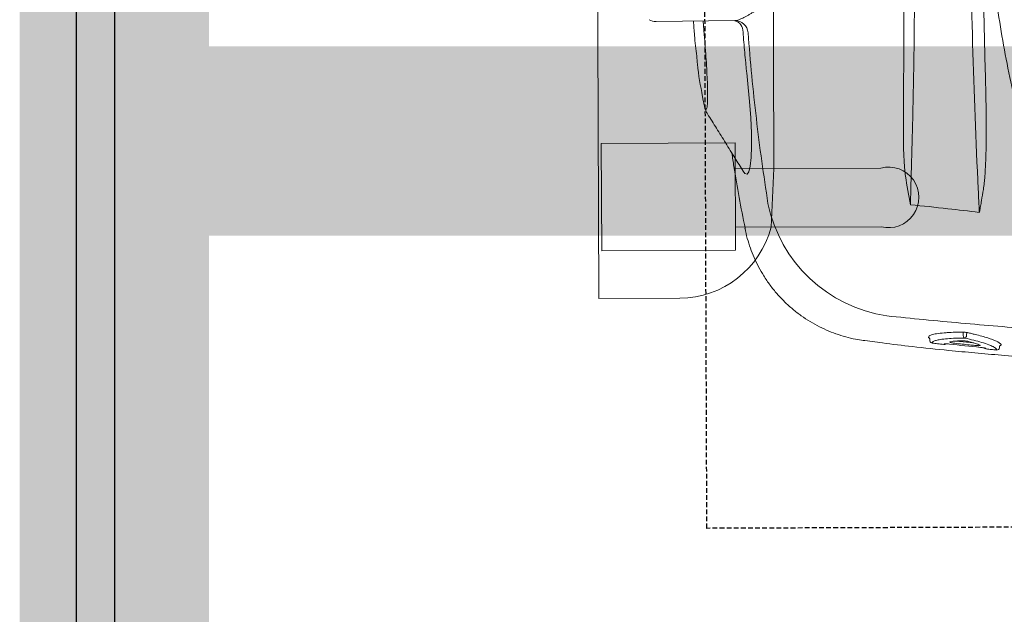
# Model space of a CAD drawing. Header units: millimetres. Extents: x 103872 to 294171, y 5570 to 32737.
# Tile 101 of 117: x 134533 to 134793, y 17266 to 17423. Entities that reach past the tile are written whole.
import ezdxf

# ---------------------------------------------------------------- set-up
doc = ezdxf.new("R2010")
doc.units = ezdxf.units.MM
doc.header["$LTSCALE"] = 2.5
doc.linetypes.add('11aa1PB-bd$0$11aa1PB-af$0$TRATTEGGIATA', pattern=[0.75, 0.5, -0.25])
for name, color, linetype, lineweight in [('00-ABM-WASTE PIPE', 3, 'Continuous', 0), ('CKD Equipments', 252, 'Continuous', 0), ('Dimension', 40, 'Continuous', 0), ('EQUIPMENT', 210, 'Continuous', 0), ('WALL', 132, 'Continuous', 25)]:
    doc.layers.add(name, color=color, linetype=linetype, lineweight=lineweight)
doc.layers.add('FAINTEQUIP', color=253, linetype='Continuous')

# ---------------------------------------------------------------- blocks, each defined once
blk = doc.blocks.new('*U41')
at = {"color": 8}
blk.add_lwpolyline([(0, -100), (7713.29, -100), (7713.29, -90), (0, -90)], close=True, dxfattribs=at)
blk = doc.blocks.new('G$C62143A14')
at = {"color": 8, "linetype": 'Continuous', "lineweight": 0}
for p, q in [((133.76, 441.62), (133.99, 420.82)), ((113.93, 429.31), (112.94, 429.15)), ((130.32, 428.9), (133.9, 429.19)), ((79.21, 418.06), (79.21, 418.06)), ((49.55, 386.51), (49, 381.81)), ((49.57, 386.5), (49.57, 386.51)), ((49.39, 369.29), (49.5, 369.31)), ((50.37, 369.67), (50.78, 369.47)), ((48.88, 368.7), (48.87, 368.69)), ((49.44, 362.37), (48.95, 357.79)), ((50.85, 360.49), (51.48, 360.49)), ((51.33, 359.64), (50.86, 359.63)), ((47.71, 350.93), (47.62, 350.94)), ((47.68, 350.93), (48.05, 350.9))]:
    blk.add_line(p, q, dxfattribs=at)
at = {"color": 8, "linetype": 'Continuous', "lineweight": 0, "flags": 128}
blk.add_lwpolyline([(94.26, 418.59), (93.66, 418.2), (93.46, 417.59), (94.13, 417.09), (95.62, 416.73), (97.89, 416.49), (100.81, 416.39), (104.33, 416.43), (108.32, 416.6), (112.67, 416.91), (116.39, 417.25), (120.19, 417.68), (120.19, 417.68), (120.19, 417.68)], dxfattribs=at)
at = {"color": 8, "linetype": 'Continuous', "lineweight": 0}
for centre, radius, start, end in [((137.26, 441.66), 3.5, 149.6525, 180.6162), ((130.52, 420.79), 3.47, 274.6644, 0.6066), ((131.16, 421.56), 2.92, 266.0995, 345.287), ((93.4, 375.11), 37.74, 101.688, 171.5562), ((49.57, 368.62), 0.7, 105.1816, 173.5015), ((49.57, 368.62), 0.695, 105.2693, 173.8356), ((49.23, 365.55), 0.7, 173.3804, 218.7703), ((50.81, 359.83), 0.662, 86.742, 152.268), ((50.9, 360.34), 0.71, 196.8739, 266.2326), ((51.31, 359.28), 0.355, 16.969, 86.1806), ((51.49, 360.82), 0.331, 266.795, 332.1856), ((48.04, 354.42), 0.696, 128.4109, 174.5774), ((47.76, 351.62), 0.697, 174.0499, 258.4519)]:
    blk.add_arc(centre, radius, start, end, dxfattribs=at)
for points, knots in [([(133.87, 431.73), (132.61, 431.65), (129.52, 431.46), (126.44, 431.07), (124.61, 430.84)], [0, 0, 0, 0, 0.406128, 1, 1, 1, 1]), ([(112.72, 429.1), (112.54, 429.08), (112.03, 428.98), (111.21, 428.78), (110.45, 428.55), (109.86, 428.32), (109.52, 428.12), (109.39, 428.05)], [0, 0, 0, 0, 0.100787, 0.407598, 0.731303, 0.895894, 1, 1, 1, 1]), ([(112.94, 429.15), (112.46, 429.05), (111.51, 428.84), (110.75, 428.57), (110.53, 428.34), (110.88, 428.16), (111.82, 428.04), (113.29, 427.99), (115.28, 427.99), (117.7, 428.06), (120.5, 428.19), (123.59, 428.37), (126.9, 428.61), (129.18, 428.8), (130.32, 428.9)], [0, 0, 0, 0, 0.082617, 0.165235, 0.248974, 0.332713, 0.416293, 0.499873, 0.583402, 0.66693, 0.750192, 0.833453, 0.916727, 1, 1, 1, 1]), ([(124.61, 430.86), (123.92, 430.81), (120.23, 430.56), (116.76, 429.87), (113.93, 429.31)], [0, 0, 0, 0, 0.187713, 1, 1, 1, 1]), ([(109.39, 428.05), (108.12, 427.23), (105.58, 425.64), (101.69, 423.22), (97.89, 420.88), (95.41, 419.35), (94.24, 418.63)], [0, 0, 0, 0, 0.253353, 0.510138, 0.769176, 1, 1, 1, 1]), ([(99.02, 421.57), (97.86, 421.41), (91.22, 420.48), (84.64, 419.17), (79.21, 418.1)], [0, 0, 0, 0, 0.174606, 1, 1, 1, 1]), ([(120.19, 417.68), (120.42, 417.7), (120.64, 417.73), (121.09, 417.77), (121.76, 417.84), (123.33, 417.99), (124.68, 418.11), (127.37, 418.36), (129.17, 418.51), (130.97, 418.65)], [0, 0, 0, 0, 0.0625, 0.0625, 0.125, 0.25, 0.5, 0.5, 1, 1, 1, 1]), ([(133.99, 420.82), (134, 420.37), (134.2, 419.77), (134.72, 418.63), (134.93, 418.21), (135.3, 417.53), (135.44, 417.29), (135.72, 416.8), (135.87, 416.55), (136.64, 415.25), (137.37, 414.09), (138.58, 412.21), (139, 411.55), (139.88, 410.19), (140.34, 409.49), (141.72, 407.33), (142.68, 405.82), (144.62, 402.65), (145.6, 400.98), (147.49, 397.46), (148.39, 395.64), (149.56, 392.78), (149.93, 391.81), (150.58, 389.81), (150.87, 388.79), (151.1, 387.73)], [0, 0, 0, 0, 0.125, 0.125, 0.1875, 0.1875, 0.21875, 0.21875, 0.25, 0.25, 0.375, 0.375, 0.4375, 0.4375, 0.5, 0.5, 0.625, 0.625, 0.75, 0.75, 0.875, 0.875, 0.9375, 0.9375, 1, 1, 1, 1]), ([(79.19, 418.13), (79.18, 418.13), (78.27, 417.99), (76.52, 417.53), (73.94, 416.74), (71.43, 415.74), (68.99, 414.57), (66.56, 413.17), (64.18, 411.55), (61.88, 409.7), (59.76, 407.69), (57.83, 405.55), (56.09, 403.3), (54.54, 400.95), (53.19, 398.52), (52.04, 396.03), (51.09, 393.49), (50.34, 390.91), (49.81, 388.58), (49.62, 387.11), (49.54, 386.51)], [0, 0, 0, 0, 0.001134, 0.05921, 0.117416, 0.175724, 0.234114, 0.292568, 0.357035, 0.420781, 0.483687, 0.545808, 0.607185, 0.667848, 0.727816, 0.787098, 0.845698, 0.903609, 0.960817, 1, 1, 1, 1]), ([(85.76, 412.06), (89.48, 412.63), (96.91, 413.75), (108.15, 415.16), (119.44, 416.38), (127.01, 417.01), (130.8, 417.33)], [0, 0, 0, 0, 0.249615, 0.499229, 0.749615, 1, 1, 1, 1]), ([(120.19, 417.68), (120.19, 417.68), (120.19, 417.68), (120.19, 417.68), (120.19, 417.68), (120.19, 417.68), (120.19, 417.68)], [0.00000000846, 0.00000000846, 0.00000000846, 0.00000000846, 0.000000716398, 0.000000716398, 0.000000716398, 0.000001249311, 0.000001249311, 0.000001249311, 0.000001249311]), ([(120.19, 417.68), (120.19, 417.68), (120.19, 417.68), (120.19, 417.68), (120.19, 417.68), (120.19, 417.68)], [0, 0, 0, 0, 0.051824, 0.658198, 1, 1, 1, 1]), ([(48.93, 381.81), (48.6, 379.21), (47.9, 373.59), (47.04, 365.37), (46.3, 357.46), (45.69, 350.42), (45.11, 343.22), (44.57, 335.88), (44.05, 328.44), (43.55, 320.81), (43.08, 313.03), (42.64, 305.12), (42.26, 298.03), (41.95, 291.8), (41.68, 286.4), (41.42, 281.01), (41.15, 275.42), (40.92, 270.71), (40.72, 266.92), (40.56, 263.77), (40.38, 260.45), (40.21, 257.38), (40.08, 254.83), (39.98, 252.7), (39.9, 250.79), (39.84, 248.9), (39.83, 247.83), (39.91, 243.32)], [0, 0, 0, 0, 0.063316, 0.137046, 0.187379, 0.237747, 0.288072, 0.337874, 0.387718, 0.437523, 0.488782, 0.540075, 0.591317, 0.625909, 0.660493, 0.695746, 0.730982, 0.771161, 0.791716, 0.812265, 0.841912, 0.872106, 0.896195, 0.920292, 0.944907, 0.969526, 1, 1, 1, 1]), ([(50.21, 302.26), (50.81, 315.39), (51.6, 328.49), (53.06, 348.08), (53.59, 354.61), (54.76, 367.64), (55.39, 374.15), (56.07, 380.65)], [0, 0, 0, 0, 0.5, 0.5, 0.75, 0.75, 1, 1, 1, 1]), ([(92.96, 375.75), (93.53, 375.83), (94.1, 375.9), (95.25, 376.01), (95.82, 376.05), (97.55, 376.17), (98.7, 376.22), (102.15, 376.32), (104.46, 376.33), (106.77, 376.32)], [0, 0, 0, 0, 0.125, 0.125, 0.25, 0.25, 0.5, 0.5, 1, 1, 1, 1]), ([(106.77, 376.32), (114.3, 376.26), (121.85, 376.22), (136.97, 376.2), (144.55, 376.21), (152.13, 376.25)], [0, 0, 0, 0, 0.5, 0.5, 1, 1, 1, 1]), ([(162.82, 373.38), (156.9, 373.34), (151, 373.33), (139.22, 373.37), (133.34, 373.42), (121.64, 373.56), (115.82, 373.67), (104.29, 373.93), (98.57, 374.08), (92.89, 374.27)], [0, 0, 0, 0, 0.25, 0.25, 0.5, 0.5, 0.75, 0.75, 1, 1, 1, 1]), ([(50.1, 369.38), (50.05, 369.37), (49.84, 369.35), (49.64, 369.33), (49.5, 369.31)], [0, 0, 0, 0, 0.205831, 1, 1, 1, 1]), ([(50.29, 369.5), (50.29, 369.5), (50.29, 369.5), (50.29, 369.49), (50.28, 369.48), (50.23, 369.43), (50.15, 369.38), (50.1, 369.38), (50.1, 369.38)], [0, 0, 0, 0, 0.014276, 0.209132, 0.380371, 0.579352, 0.841929, 1, 1, 1, 1]), ([(50.29, 369.5), (50.3, 369.54), (50.33, 369.64), (50.35, 369.66), (50.37, 369.67)], [0, 0, 0, 0, 0.370215, 1, 1, 1, 1]), ([(50.78, 369.47), (50.91, 369.23), (51.16, 368.75), (51.45, 367.18), (51.6, 365.66), (51.7, 364.15), (51.76, 362.77), (51.78, 361.37), (51.79, 360.67)], [0, 0, 0, 0, 0.21968, 0.439192, 0.658685, 0.696773, 0.849384, 1, 1, 1, 1]), ([(48.88, 368.7), (48.82, 368.23), (48.77, 367.77), (48.72, 367.3), (48.66, 366.75), (48.59, 366.19), (48.53, 365.63)], [0, 0, 0, 0, 0.002, 0.002, 0.002, 0.004411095, 0.004411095, 0.004411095, 0.004411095]), ([(49.6, 367.67), (49.59, 367.74), (49.53, 368), (49.39, 368.32), (49.17, 368.7), (48.97, 368.7), (48.88, 368.7)], [0, 0, 0, 0, 0.074197, 0.28708, 0.641001, 1, 1, 1, 1]), ([(50.22, 360.13), (50.21, 360.96), (50.19, 362.64), (50.06, 364.8), (49.87, 366.58), (49.69, 367.32), (49.6, 367.67)], [0, 0, 0, 0, 0.240852, 0.487107, 0.75984, 1, 1, 1, 1]), ([(48.64, 365.54), (48.66, 365.53), (48.67, 365.47), (48.69, 365.36), (48.69, 365.31), (48.69, 365.21), (48.69, 365.15), (48.69, 365.02), (48.69, 364.96), (48.68, 364.81), (48.68, 364.74), (48.66, 364.5), (48.65, 364.33), (48.63, 364.16)], [0, 0, 0, 0, 0.25, 0.25, 0.375, 0.375, 0.5, 0.5, 0.625, 0.625, 0.75, 0.75, 1, 1, 1, 1]), ([(48.84, 362.72), (48.86, 362.83), (48.87, 362.94), (48.9, 363.16), (48.92, 363.26), (48.95, 363.45), (48.97, 363.55), (49.01, 363.71), (49.02, 363.78), (49.08, 363.96), (49.11, 364.04), (49.16, 364.08), (49.17, 364.08), (49.2, 364.05), (49.21, 364.03), (49.21, 363.99)], [0, 0, 0, 0, 0.125, 0.125, 0.25, 0.25, 0.375, 0.375, 0.5, 0.5, 0.75, 0.75, 0.875, 0.875, 1, 1, 1, 1]), ([(49.21, 363.99), (49.25, 363.83), (49.29, 363.65), (49.35, 363.26), (49.38, 363.04), (49.45, 362.33), (49.49, 361.79), (49.52, 361.18)], [0, 0, 0, 0, 0.25, 0.25, 0.5, 0.5, 1, 1, 1, 1]), ([(48.27, 357.44), (48.32, 357.9), (48.37, 358.37), (48.42, 358.83), (48.56, 360.13), (48.7, 361.42), (48.84, 362.72)], [0, 0, 0, 0, 0.002, 0.002, 0.002, 0.00758254, 0.00758254, 0.00758254, 0.00758254]), ([(48.01, 352.76), (48.15, 353.07), (48.49, 353.78), (49.05, 355.5), (49.64, 357.64), (50.03, 359.3), (50.22, 360.13)], [0, 0, 0, 0, 0.220226, 0.504612, 0.749666, 1, 1, 1, 1]), ([(51.65, 359.39), (51.61, 359.21), (51.57, 359.04), (51.49, 358.69), (51.37, 358.18), (51.25, 357.69), (51.02, 356.75), (50.86, 356.15), (50.56, 355.04), (50.4, 354.53), (50.1, 353.57), (49.95, 353.14), (49.52, 351.99), (49.25, 351.42), (48.94, 350.94), (48.88, 350.86), (48.76, 350.72), (48.7, 350.66), (48.53, 350.54), (48.43, 350.5), (48.33, 350.52)], [0, 0, 0, 0, 0.03125, 0.03125, 0.0625, 0.125, 0.125, 0.25, 0.25, 0.375, 0.375, 0.5, 0.5, 0.75, 0.75, 0.8125, 0.8125, 0.875, 0.875, 1, 1, 1, 1]), ([(49.3, 359.08), (49.22, 358.75), (49.13, 358.45), (48.97, 357.88), (48.89, 357.61), (48.66, 356.87), (48.5, 356.46), (48.36, 356.13)], [0, 0, 0, 0, 0.25, 0.25, 0.5, 0.5, 1, 1, 1, 1]), ([(49.52, 361.18), (49.52, 361.11), (49.52, 361.04), (49.52, 360.88), (49.52, 360.79), (49.51, 360.61), (49.5, 360.52), (49.49, 360.32), (49.48, 360.23), (49.46, 360.03), (49.45, 359.93), (49.42, 359.74), (49.41, 359.64), (49.38, 359.46), (49.36, 359.38), (49.33, 359.22), (49.31, 359.14), (49.3, 359.08)], [0, 0, 0, 0, 0.125, 0.125, 0.25, 0.25, 0.375, 0.375, 0.5, 0.5, 0.625, 0.625, 0.75, 0.75, 0.875, 0.875, 1, 1, 1, 1]), ([(51.79, 360.67), (51.79, 360.58), (51.79, 360.47), (51.77, 360.25), (51.76, 360.14), (51.74, 359.91), (51.72, 359.79), (51.69, 359.58), (51.67, 359.48), (51.65, 359.39)], [0, 0, 0, 0, 0.25, 0.25, 0.5, 0.5, 0.75, 0.75, 1, 1, 1, 1]), ([(89.48, 356.56), (102.2, 357.15), (115.02, 357.64), (140.91, 358.4), (153.96, 358.68), (167.14, 358.84)], [0, 0, 0, 0, 0.5, 0.5, 1, 1, 1, 1]), ([(48.36, 356.13), (48.33, 356.05), (48.29, 356.03), (48.26, 356.07), (48.25, 356.1), (48.23, 356.17), (48.22, 356.23), (48.22, 356.36), (48.21, 356.43), (48.21, 356.6), (48.22, 356.69), (48.22, 356.89), (48.23, 357), (48.25, 357.22), (48.26, 357.33), (48.27, 357.44)], [0, 0, 0, 0, 0.25, 0.25, 0.375, 0.375, 0.5, 0.5, 0.625, 0.625, 0.75, 0.75, 0.875, 0.875, 1, 1, 1, 1]), ([(83.55, 356.23), (83.51, 356.25), (83.46, 356.26), (83.42, 356.27), (83.41, 356.28), (83.41, 356.28), (83.4, 356.28)], [0, 0, 0, 0, 0.0001941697, 0.0001941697, 0.0001941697, 0.0002311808, 0.0002311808, 0.0002311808, 0.0002311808]), ([(89.45, 355.2), (88.46, 355.35), (87.48, 355.52), (86, 355.77), (85.51, 355.86), (84.77, 355.99), (84.53, 356.03), (84.16, 356.1), (84.04, 356.13), (83.85, 356.16), (83.79, 356.17), (83.67, 356.2), (83.61, 356.21), (83.55, 356.23)], [0, 0, 0, 0, 0.5, 0.5, 0.75, 0.75, 0.875, 0.875, 0.9375, 0.9375, 0.96875, 0.96875, 1, 1, 1, 1]), ([(47.35, 354.48), (47.3, 354.02), (47.25, 353.55), (47.21, 353.09), (47.16, 352.63), (47.11, 352.16), (47.07, 351.7)], [0, 0, 0, 0, 0.002, 0.002, 0.002, 0.003999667, 0.003999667, 0.003999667, 0.003999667]), ([(47.76, 355.99), (47.74, 355.82), (47.72, 355.65), (47.69, 355.41), (47.68, 355.33), (47.65, 355.19), (47.64, 355.12), (47.61, 354.99), (47.6, 354.93), (47.57, 354.82), (47.56, 354.77), (47.52, 354.65), (47.5, 354.6), (47.48, 354.58)], [0, 0, 0, 0, 0.25, 0.25, 0.375, 0.375, 0.5, 0.5, 0.625, 0.625, 0.75, 0.75, 1, 1, 1, 1]), ([(82.05, 338.49), (88.31, 340.43), (94.62, 342.26), (104.17, 344.77), (107.37, 345.57), (113.78, 347.08), (117, 347.79), (126.68, 349.77), (133.19, 350.9), (143.02, 352.25), (146.31, 352.64), (152.9, 353.29), (156.2, 353.56), (159.5, 353.76)], [0, 0, 0, 0, 0.25, 0.25, 0.375, 0.375, 0.5, 0.5, 0.75, 0.75, 0.875, 0.875, 1, 1, 1, 1]), ([(117.12, 354.6), (114.8, 354.54), (112.49, 354.49), (107.86, 354.43), (105.55, 354.42), (100.93, 354.46), (98.63, 354.5), (95.17, 354.66), (94.02, 354.72), (92.3, 354.86), (91.73, 354.91), (90.59, 355.04), (90.02, 355.11), (89.45, 355.2)], [0, 0, 0, 0, 0.25, 0.25, 0.5, 0.5, 0.75, 0.75, 0.875, 0.875, 0.9375, 0.9375, 1, 1, 1, 1]), ([(158.9, 355.44), (151.92, 355.34), (144.94, 355.22), (131.01, 354.94), (124.06, 354.78), (117.12, 354.6)], [0, 0, 0, 0, 0.5, 0.5, 1, 1, 1, 1]), ([(47.07, 351.7), (47.19, 351.73), (47.44, 351.79), (47.76, 352.19), (47.97, 352.67), (48.01, 352.76)], [0, 0, 0, 0, 0.4433, 0.896253, 1, 1, 1, 1]), ([(48.05, 350.9), (48.08, 350.89), (48.15, 350.88), (48.22, 350.82), (48.27, 350.76), (48.29, 350.71), (48.29, 350.69), (48.29, 350.69), (48.29, 350.69)], [0, 0, 0, 0, 0.175463, 0.400939, 0.589495, 0.747071, 0.890518, 1, 1, 1, 1]), ([(48.33, 350.52), (48.33, 350.53), (48.31, 350.55), (48.29, 350.61), (48.29, 350.69), (48.29, 350.69)], [0, 0, 0, 0, 0.3650586, 0.9797373, 1, 1, 1, 1])]:
    blk.add_open_spline(points, degree=3, knots=knots, dxfattribs=at)
for points in [[(84.34, 364.56), (84.74, 367.84), (85.09, 371.14), (85.4, 374.43)], [(85.4, 374.43), (87.9, 374.93), (90.42, 375.4), (92.96, 375.75)], [(92.89, 374.27), (90.43, 374.34), (87.93, 374.4), (85.4, 374.43)], [(48.63, 364.16), (48.33, 361.44), (48.04, 358.72), (47.76, 355.99)], [(48.53, 365.63), (48.57, 365.61), (48.61, 365.59), (48.64, 365.54)], [(83.4, 356.28), (83.73, 359.04), (84.04, 361.8), (84.34, 364.56)], [(83.4, 356.28), (85.44, 356.36), (87.47, 356.46), (89.48, 356.56)], [(47.48, 354.58), (47.43, 354.53), (47.39, 354.5), (47.35, 354.48)]]:
    blk.add_open_spline(points, degree=3, dxfattribs=at)
at = {"layer": 'EQUIPMENT', "color": 8}
for p, q in [((79.6, 382.18), (79.45, 420.64)), ((79.6, 382.18), (79.45, 420.64)), ((79.49, 411.25), (94.99, 410.49)), ((79.49, 411.25), (94.99, 410.49))]:
    blk.add_line(p, q, dxfattribs=at)
blk.add_lwpolyline([(255.93, 413.33, 0.294125), (270.5, 436.14), (270.42, 457.48), (60.67, 456.7), (60.75, 435.36, 0.340822), (79.49, 411.25)], format="xyb", dxfattribs=at)
blk.add_lwpolyline([(255.93, 413.33, 0.294125), (270.5, 436.14), (270.42, 457.48), (60.67, 456.7), (60.75, 435.36, 0.340822), (79.49, 411.25)], format="xyb", dxfattribs=at)
blk.add_lwpolyline([(255.93, 413.33, 0.294125), (270.5, 436.14), (270.42, 457.48), (60.67, 456.7), (60.75, 435.36, 0.340822), (79.49, 411.25)], format="xyb", dxfattribs=at)
blk.add_lwpolyline([(255.93, 413.33, 0.294125), (270.5, 436.14), (270.42, 457.48), (60.67, 456.7), (60.75, 435.36, 0.340822), (79.49, 411.25)], format="xyb", dxfattribs=at)
blk.add_lwpolyline([(255.93, 413.33, 0.294125), (270.5, 436.14), (270.42, 457.48), (60.67, 456.7), (60.75, 435.36, 0.340822), (79.49, 411.25)], format="xyb", dxfattribs=at)
blk.add_lwpolyline([(255.93, 413.33, 0.294125), (270.5, 436.14), (270.42, 457.48), (60.67, 456.7), (60.75, 435.36, 0.340822), (79.49, 411.25)], format="xyb", dxfattribs=at)
blk.add_lwpolyline([(255.93, 413.33, 0.294125), (270.5, 436.14), (270.42, 457.48), (60.67, 456.7), (60.75, 435.36, 0.340822), (79.49, 411.25)], format="xyb", dxfattribs=at)
blk.add_lwpolyline([(255.93, 413.33, 0.294125), (270.5, 436.14), (270.42, 457.48), (60.67, 456.7), (60.75, 435.36, 0.340822), (79.49, 411.25)], format="xyb", dxfattribs=at)
blk.add_lwpolyline([(73.4, 420.62), (101.73, 420.72), (101.6, 456.07), (73.27, 455.96)], close=True, dxfattribs=at)
blk.add_lwpolyline([(73.4, 420.62), (101.73, 420.72), (101.6, 456.07), (73.27, 455.96)], close=True, dxfattribs=at)
blk.add_lwpolyline([(73.4, 420.62), (101.73, 420.72), (101.6, 456.07), (73.27, 455.96)], close=True, dxfattribs=at)
blk.add_lwpolyline([(73.4, 420.62), (101.73, 420.72), (101.6, 456.07), (73.27, 455.96)], close=True, dxfattribs=at)
blk.add_lwpolyline([(73.4, 420.62), (101.73, 420.72), (101.6, 456.07), (73.27, 455.96)], close=True, dxfattribs=at)
blk.add_lwpolyline([(73.4, 420.62), (101.73, 420.72), (101.6, 456.07), (73.27, 455.96)], close=True, dxfattribs=at)
blk.add_lwpolyline([(73.4, 420.62), (101.73, 420.72), (101.6, 456.07), (73.27, 455.96)], close=True, dxfattribs=at)
blk.add_lwpolyline([(73.4, 420.62), (101.73, 420.72), (101.6, 456.07), (73.27, 455.96)], close=True, dxfattribs=at)
for points in [[(95.09, 382.23), (94.95, 420.7)], [(95.09, 382.23), (94.95, 420.7)], [(95.09, 382.23), (94.95, 420.7)], [(95.09, 382.23), (94.95, 420.7)], [(95.09, 382.23), (94.95, 420.7)], [(95.09, 382.23), (94.95, 420.7)], [(95.09, 382.23), (94.95, 420.7)], [(95.09, 382.23), (94.95, 420.7)], [(94.99, 410.49), (154.93, 410.71)], [(94.99, 410.49), (154.93, 410.71)], [(94.99, 410.49), (154.93, 410.71)], [(94.99, 410.49), (154.93, 410.71)], [(94.99, 410.49), (154.93, 410.71)], [(94.99, 410.49), (154.93, 410.71)], [(94.99, 410.49), (154.93, 410.71)], [(94.99, 410.49), (154.93, 410.71)]]:
    blk.add_lwpolyline(points, dxfattribs=at)
blk.add_arc((87.35, 380.22), 8, 165.8268, 14.5999, dxfattribs=at)
blk.add_arc((87.35, 380.22), 8, 165.8268, 14.5999, dxfattribs=at)
blk.add_arc((87.35, 380.22), 8, 165.8268, 14.5999, dxfattribs=at)
blk.add_arc((87.35, 380.22), 8, 165.8268, 14.5999, dxfattribs=at)
blk.add_arc((87.35, 380.22), 8, 165.8268, 14.5999, dxfattribs=at)
blk.add_arc((87.35, 380.22), 8, 165.8268, 14.5999, dxfattribs=at)
blk.add_arc((87.35, 380.22), 8, 165.8268, 14.5999, dxfattribs=at)
blk.add_arc((87.35, 380.22), 8, 165.8268, 14.5999, dxfattribs=at)
at = {"layer": 'FAINTEQUIP', "color": 8, "linetype": '11aa1PB-bd$0$11aa1PB-af$0$TRATTEGGIATA'}
blk.add_lwpolyline([(337, 429.45), (338.5, 25.45), (1.5, 24.2), (0, 428.19), (337, 429.45)], dxfattribs=at)
blk = doc.blocks.new('ARCH')
at = {"layer": 'CKD Equipments', "color": 8, "ltscale": 0.25, "rotation": 90}
blk.add_blockref('G$C62143A14', (116305.46, 17289.14), dxfattribs=at)
at = {"layer": 'WALL', "color": 8, "xscale": -1, "rotation": 89.99999999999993}
blk.add_blockref('*U41', (115620.83, 21923.86), dxfattribs=at)

msp = doc.modelspace()

# ---------------------------------------------------------------- block references
at = {"layer": 'Dimension'}
msp.add_blockref('ARCH', (18837.33, 0), dxfattribs=at)

# ---------------------------------------------------------------- next in the draw order: linework, layer by layer
at = {"layer": '00-ABM-WASTE PIPE', "const_width": 50}
for points, elevation in [([(136327.55, 18917.09), (136467.47, 19010.78), (136267.67, 19312.61), (134558.16, 19312.61), (134558.16, 17158.16)], -37300.85), ([(134862.9, 17176.63), (134862.9, 17391.36), (134558.16, 17391.36)], 0)]:
    msp.add_lwpolyline(points, dxfattribs=dict(at, elevation=elevation))

doc.saveas('drawing.dxf')
